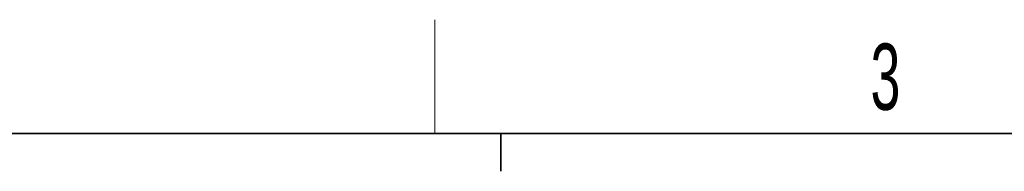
# Paper-space layout 'Blatt3' of a CAD drawing. Header units: millimetres. Extents: x 5 to 418, y 2 to 292.
# Tile 38 of 53: x 99.54 to 151.64, y 280.5 to 288.5. Entities that reach past the tile are written whole.
import ezdxf

# ---------------------------------------------------------------- set-up
doc = ezdxf.new("R2010")
doc.units = ezdxf.units.MM
doc.layers.add('SLD-0', color=7, linetype='Continuous')
doc.styles.add('SLDTEXTSTYLE0', font='TXT', dxfattribs={"width": 0.605})

psp = doc.layouts.new('Blatt3')

# ---------------------------------------------------------------- linework, layer by layer
at = {"layer": 'SLD-0', "lineweight": 18}
psp.add_line((121.5, 282.5), (121.5, 288.5), dxfattribs=at)
at = {"layer": 'SLD-0', "lineweight": 35}
psp.add_line((408, 282.5), (26, 282.5), dxfattribs=at)
at = {"layer": 'SLD-0'}
for p, q in [((125, 280.5), (125, 282.5)), ((125, 282.5), (125, 280.5))]:
    psp.add_line(p, q, dxfattribs=at)

# ---------------------------------------------------------------- texts
at = {"layer": 'SLD-0', "insert": (145.3527, 287.243), "char_height": 3.5, "attachment_point": 2, "style": 'SLDTEXTSTYLE0'}
psp.add_mtext('3', dxfattribs=at)

doc.saveas('drawing.dxf')
